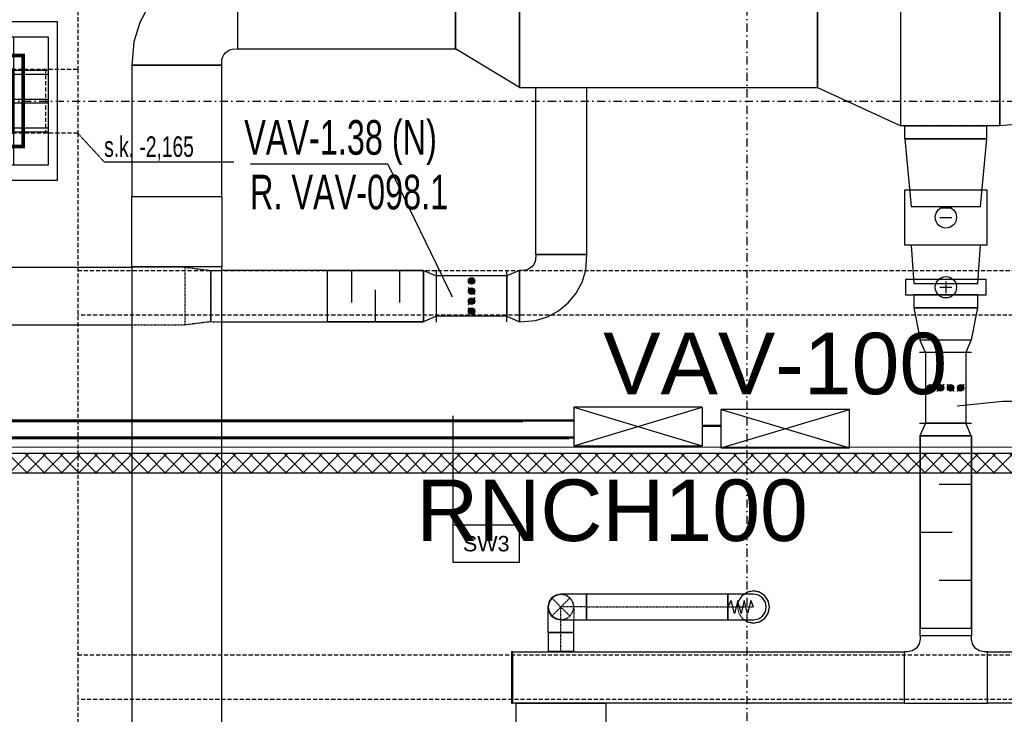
# Model space of a CAD drawing. Header units: centimetres. Extents: x -10729 to 144862, y -4437 to 43656.
# Tile 132 of 148: x 12293 to 13061, y 9321 to 9863. Entities that reach past the tile are written whole.
import ezdxf

# ---------------------------------------------------------------- set-up
doc = ezdxf.new("R2010")
doc.units = ezdxf.units.CM
doc.header["$LTSCALE"] = 0.1
for name, pattern in [('CADVENT_CENTERLINE', [9.9, 7.4, -1, 0.5, -1]), ('CADVENT_HIDDEN', [0.8, 0.25, -0.55]), ('Kondygnacja  -0_5$0$HIDDEN', [9.525, 6.35, -3.175]), ('Kondygnacja  -0_5$0$HIDDEN2', [4.7625, 3.175, -1.5875]), ('Osie rzutów$0$DASHDOT2', [12.7, 6.35, -3.175, 0, -3.175])]:
    doc.linetypes.add(name, pattern=pattern)
for name, color, linetype, lineweight in [('AU Sieć LON', 1, 'Continuous', 50), ('bgde_urządzenia', 3, 'Continuous', 30), ('Kondygnacja  -0_5$0$ARCH_WIDOK', 8, 'Continuous', 13)]:
    doc.layers.add(name, color=color, linetype=linetype, lineweight=lineweight)
for name, color, linetype in [('AU Szafki Klimakonwektorów', 183, 'Continuous'), ('bgde-nawiewCEN', 7, 'Continuous'), ('bgde-nawiewDETAILS', 1, 'Continuous'), ('bgde-nawiewEXP', 1, 'Continuous'), ('bgde-nawiewHIDDEN', 1, 'Continuous'), ('bgde_redukcja', 3, 'Continuous'), ('bgde_tlumik', 6, 'Continuous'), ('bgde_VAV', 4, 'Continuous'), ('Kondygnacja  -0_5$0$ARCH_GK', 8, 'Continuous'), ('Kondygnacja  -0_5$0$ARCH_INFO_OPISY_PRZEGRODY', 8, 'Continuous'), ('Kondygnacja  -0_5$0$ARCH_KONSTR_POWYŻEJ RZUTU', 8, 'Kondygnacja  -0_5$0$HIDDEN'), ('Kondygnacja  -0_5$0$ARCH_KONSTR_POWYŻEJ RZUTU_IST', 8, 'Kondygnacja  -0_5$0$HIDDEN2'), ('Kondygnacja  -0_5$0$ARCH_OKŁADZINA', 8, 'Continuous'), ('Kondygnacja  -0_5$0$ARCH_SŁUPY', 8, 'Continuous'), ('Kondygnacja -1$0$ARCH_GK', 8, 'Continuous'), ('Kondygnacja -1$0$ARCH_MUROWANE', 8, 'Continuous'), ('Osie rzutów$0$ARCH_INFO_OSIE_IST', 8, 'Osie rzutów$0$DASHDOT2'), ('Osie rzutów$0$ARCH_INFO_OSIE_OPISY_IST', 8, 'Continuous')]:
    doc.layers.add(name, color=color, linetype=linetype)
doc.layers.add('Kondygnacja  -0_5$0$ARCH_KONSTRUKCJA_NIEWIDOCZNA', color=8, linetype='Continuous', plot=False)
doc.styles.add('Arial', font='ARIAL.TTF')
doc.styles.add('Kondygnacja  -0_5$0$Arial', font='ARIAL.TTF')
doc.styles.add('Kondygnacja  -0_5$0$BIKTS', font='bikromsw.shx', dxfattribs={"width": 0.8})
pattern_1 = [(45, (-1133.3117, -3177.9858), (-0.6735192, 0.6735192), [])]

# ---------------------------------------------------------------- blocks, each defined once
blk = doc.blocks.new('Osie rzutów')
at = {"layer": 'Osie rzutów$0$ARCH_INFO_OSIE_IST', "ltscale": 10}
for p, q in [((12860, 12510), (12860, 4623.26)), ((4436.04, 9800), (15156.54, 9800))]:
    blk.add_line(p, q, dxfattribs=at)
blk = doc.blocks.new('Kondygnacja  -0_5$0$słup_kwadrat')
at = {"layer": 'Kondygnacja  -0_5$0$ARCH_SŁUPY', "lineweight": 40}
h = blk.add_hatch(dxfattribs=at)
h.set_pattern_fill('ANSI31', color=256, scale=0.3, style=0)
h.set_pattern_definition(pattern_1)
h.paths.add_polyline_path([(36, 34), (39, 34), (39, 84), (36, 84)])
h = blk.add_hatch(dxfattribs=at)
h.set_pattern_fill('ANSI31', color=256, scale=0.3, style=0)
h.set_pattern_definition(pattern_1)
h.paths.add_polyline_path([(89, 80), (89, 83), (39, 83), (39, 80)])
h = blk.add_hatch(dxfattribs=at)
h.set_pattern_fill('ANSI31', color=256, scale=0.3, style=0)
h.set_pattern_definition(pattern_1)
h.paths.add_polyline_path([(89, 34), (92, 34), (92, 84), (89, 84)])
h = blk.add_hatch(dxfattribs=at)
h.set_pattern_fill('ANSI31', color=256, scale=0.3, style=0)
h.set_pattern_definition(pattern_1)
h.paths.add_polyline_path([(89, 57.5), (89, 60.5), (39, 60.5), (39, 57.5)])
h = blk.add_hatch(dxfattribs=at)
h.set_pattern_fill('ANSI31', color=256, scale=0.3, style=0)
h.set_pattern_definition(pattern_1)
h.paths.add_polyline_path([(89, 35), (89, 38), (39, 38), (39, 35)])
at = {"layer": 'Kondygnacja  -0_5$0$ARCH_KONSTRUKCJA_NIEWIDOCZNA'}
blk.add_lwpolyline([(119, 109), (119, 9), (9, 9), (9, 109)], close=True, dxfattribs=at)
for points in [[(36, 109), (36, 84)], [(39, 109), (39, 84)], [(62.5, 109), (62.5, 83)], [(65.5, 109), (65.5, 83)], [(89, 109), (89, 84)], [(92, 109), (92, 84)], [(9, 83), (36, 83)], [(9, 80), (36, 80)], [(92, 83), (119, 83)], [(92, 80), (119, 80)], [(9, 60.5), (36, 60.5)], [(9, 57.5), (36, 57.5)], [(92, 60.5), (119, 60.5)], [(92, 57.5), (119, 57.5)], [(9, 38), (36, 38)], [(9, 35), (36, 35)], [(36, 34), (36, 9)], [(39, 34), (39, 9)], [(62.5, 35), (62.5, 9)], [(65.49, 35), (65.49, 9)], [(89, 34), (89, 9)], [(92, 38), (119, 38)], [(92, 35), (119, 35)], [(92, 34), (92, 9)]]:
    blk.add_lwpolyline(points, dxfattribs=at)
at = {"layer": 'Kondygnacja  -0_5$0$ARCH_OKŁADZINA'}
blk.add_lwpolyline([(2, 121), (126, 121), (126, -3), (2, -3)], close=True, dxfattribs=at)
at = {"layer": 'Kondygnacja  -0_5$0$ARCH_SŁUPY', "lineweight": 40}
for p, q in [((39, 60.5), (89, 60.5)), ((89, 57.5), (39, 57.5))]:
    blk.add_line(p, q, dxfattribs=at)
at = {"layer": 'Kondygnacja  -0_5$0$ARCH_SŁUPY', "lineweight": 50, "const_width": 3}
blk.add_lwpolyline([(28.5, 94.5), (99.5, 94.5), (99.5, 23.5), (28.5, 23.5)], close=True, dxfattribs=at)
at = {"layer": 'Kondygnacja  -0_5$0$ARCH_SŁUPY', "lineweight": 40}
for points in [[(36, 84), (39, 84), (39, 34), (36, 34)], [(89, 84), (92, 84), (92, 34), (89, 34)]]:
    blk.add_lwpolyline(points, close=True, dxfattribs=at)
for points in [[(89, 83), (39, 83)], [(39, 80), (89, 80)], [(89, 38), (39, 38)], [(39, 35), (89, 35)]]:
    blk.add_lwpolyline(points, dxfattribs=at)
blk = doc.blocks.new('Kondygnacja  -0_5$0$konstrukcja istniejąca -0.5')
at = {"layer": 'Kondygnacja  -0_5$0$ARCH_KONSTR_POWYŻEJ RZUTU_IST', "ltscale": 10}
for points in [[(12338, 10975), (12338, 9825)], [(12338, 9775), (12182, 9775), (12182, 9825), (12338, 9825), (12338, 9775)], [(12338, 9775), (12338, 8625)], [(12338, 9367.89), (13382, 9367.89), (13382, 9332.89), (12338, 9332.89)]]:
    blk.add_lwpolyline(points, dxfattribs=at)
at = {"layer": 'Kondygnacja  -0_5$0$ARCH_KONSTR_POWYŻEJ RZUTU_IST', "ltscale": 10, "elevation": 0}
for points in [[(12313, 9825), (12313, 9775)], [(12338, 9667.89), (13382, 9667.89), (13382, 9632.89), (12338, 9632.89)]]:
    blk.add_lwpolyline(points, dxfattribs=at)
at = {"layer": 'Kondygnacja  -0_5$0$ARCH_KONSTR_POWYŻEJ RZUTU_IST'}
blk.add_lwpolyline([(12338, 9775), (12358.69, 9752.53), (12459.84, 9752.53)], dxfattribs=at)
at = {"layer": 'Kondygnacja  -0_5$0$ARCH_KONSTR_POWYŻEJ RZUTU_IST', "style": 'Kondygnacja  -0_5$0$BIKTS', "width": 0.7}
blk.add_text('s.k. -2,165', height=16, dxfattribs=at).set_placement((12358.69, 9756.46))
blk = doc.blocks.new('315')
at = {"layer": 'bgde_VAV', "color": 3, "linetype": 'Continuous', "lineweight": -2}
for p, q in [((-3942.4, 66705.7), (-3942.4, 66660.7)), ((-3392.4, 66661.5), (-3392.4, 66706.5)), ((-3942.4, 66660.7), (-3942.4, 66345.7)), ((-3392.4, 66346.5), (-3392.4, 66661.5)), ((-3942.4, 66345.7), (-3942.4, 66300.7)), ((-3392.4, 66301.5), (-3392.4, 66346.5))]:
    blk.add_line(p, q, dxfattribs=at)
at = {"layer": 'bgde_VAV', "color": 3, "linetype": 'ByBlock', "lineweight": -2}
for p, q in [((-3942.4, 66661.5), (-3392.4, 66661.5)), ((-3942.4, 66346.5), (-3392.4, 66346.5))]:
    blk.add_line(p, q, dxfattribs=at)
at = {"layer": 'bgde_VAV', "color": 3, "linetype": 'Continuous', "lineweight": -3}
for p, q in [((-3695.2, 66650), (-3639.6, 66594.3)), ((-3667.4, 66622.1), (-3692.6, 66622.1)), ((-3667.4, 66622.1), (-3691.4, 66629.9)), ((-3667.4, 66622.1), (-3691.4, 66614.3)), ((-3667.4, 66622.1), (-3687.8, 66636.9)), ((-3667.4, 66622.1), (-3687.8, 66607.3)), ((-3667.4, 66622.1), (-3682.2, 66642.5)), ((-3667.4, 66622.1), (-3682.2, 66601.7)), ((-3667.4, 66622.1), (-3675.2, 66646.1)), ((-3667.4, 66622.1), (-3675.2, 66598.1)), ((-3667.4, 66622.1), (-3667.4, 66647.3)), ((-3667.4, 66622.1), (-3659.6, 66646.1)), ((-3667.4, 66622.1), (-3652.6, 66642.5)), ((-3667.4, 66622.1), (-3647, 66636.9)), ((-3667.4, 66622.1), (-3643.4, 66629.9)), ((-3667.4, 66622.1), (-3642.2, 66622.1)), ((-3667.4, 66622.1), (-3643.4, 66614.3)), ((-3667.4, 66622.1), (-3647, 66607.3)), ((-3667.4, 66622.1), (-3652.6, 66601.7)), ((-3667.4, 66622.1), (-3659.6, 66598.1)), ((-3667.4, 66622.1), (-3667.4, 66596.9)), ((-3639.6, 66571.2), (-3695.2, 66515.5)), ((-3667.4, 66543.4), (-3692.6, 66543.4)), ((-3667.4, 66543.4), (-3691.4, 66551.1)), ((-3667.4, 66543.4), (-3691.4, 66535.6)), ((-3667.4, 66543.4), (-3687.8, 66558.2)), ((-3667.4, 66543.4), (-3687.8, 66528.5)), ((-3667.4, 66543.4), (-3682.2, 66563.7)), ((-3667.4, 66543.4), (-3682.2, 66523)), ((-3667.4, 66543.4), (-3675.2, 66567.3)), ((-3667.4, 66543.4), (-3675.2, 66519.4)), ((-3667.4, 66543.4), (-3667.4, 66568.6)), ((-3667.4, 66543.4), (-3659.6, 66567.3)), ((-3667.4, 66543.4), (-3652.6, 66563.7)), ((-3667.4, 66543.4), (-3647, 66558.2)), ((-3667.4, 66543.4), (-3643.4, 66551.1)), ((-3667.4, 66543.4), (-3642.2, 66543.4)), ((-3667.4, 66543.4), (-3643.4, 66535.6)), ((-3667.4, 66543.4), (-3647, 66528.5)), ((-3667.4, 66543.4), (-3652.6, 66523)), ((-3667.4, 66543.4), (-3659.6, 66519.4)), ((-3667.4, 66543.4), (-3667.4, 66518.2)), ((-3695.2, 66492.5), (-3639.6, 66436.8)), ((-3667.4, 66464.6), (-3692.6, 66464.6)), ((-3667.4, 66464.6), (-3691.4, 66472.4)), ((-3667.4, 66464.6), (-3691.4, 66456.8)), ((-3667.4, 66464.6), (-3687.8, 66479.4)), ((-3667.4, 66464.6), (-3687.8, 66449.8)), ((-3667.4, 66464.6), (-3682.2, 66485)), ((-3667.4, 66464.6), (-3682.2, 66444.2)), ((-3667.4, 66464.6), (-3675.2, 66488.6)), ((-3667.4, 66464.6), (-3675.2, 66440.6)), ((-3667.4, 66464.6), (-3667.4, 66489.8)), ((-3667.4, 66464.6), (-3659.6, 66488.6)), ((-3667.4, 66464.6), (-3652.6, 66485)), ((-3667.4, 66464.6), (-3647, 66479.4)), ((-3667.4, 66464.6), (-3643.4, 66472.4)), ((-3667.4, 66464.6), (-3642.2, 66464.6)), ((-3667.4, 66464.6), (-3643.4, 66456.8)), ((-3667.4, 66464.6), (-3647, 66449.8)), ((-3667.4, 66464.6), (-3652.6, 66444.2)), ((-3667.4, 66464.6), (-3659.6, 66440.6)), ((-3667.4, 66464.6), (-3667.4, 66439.4)), ((-3667.4, 66385.9), (-3692.6, 66385.9)), ((-3667.4, 66385.9), (-3691.4, 66393.6)), ((-3667.4, 66385.9), (-3691.4, 66378.1)), ((-3667.4, 66385.9), (-3687.8, 66400.7)), ((-3667.4, 66385.9), (-3687.8, 66371)), ((-3667.4, 66385.9), (-3682.2, 66406.2)), ((-3667.4, 66385.9), (-3682.2, 66365.5)), ((-3667.4, 66385.9), (-3675.2, 66409.8)), ((-3667.4, 66385.9), (-3675.2, 66361.9)), ((-3667.4, 66385.9), (-3667.4, 66411.1)), ((-3667.4, 66385.9), (-3659.6, 66409.8)), ((-3667.4, 66385.9), (-3652.6, 66406.2)), ((-3667.4, 66385.9), (-3647, 66400.7)), ((-3667.4, 66385.9), (-3643.4, 66393.6)), ((-3667.4, 66385.9), (-3642.2, 66385.9)), ((-3667.4, 66385.9), (-3643.4, 66378.1)), ((-3667.4, 66385.9), (-3647, 66371)), ((-3667.4, 66385.9), (-3652.6, 66365.5)), ((-3667.4, 66385.9), (-3659.6, 66361.9)), ((-3667.4, 66385.9), (-3667.4, 66360.7))]:
    blk.add_line(p, q, dxfattribs=at)
for centre in [(-3667.4, 66622.1), (-3667.4, 66543.4), (-3667.4, 66464.6), (-3667.4, 66385.9)]:
    blk.add_ellipse(centre, major_axis=(0, 25.2), ratio=1, start_param=-1.570796, end_param=4.712389, dxfattribs=at)
blk = doc.blocks.new('t38')
at = {"layer": 'bgde_tlumik'}
for p, q in [((4322.3, 51696), (4322.3, 51446)), ((4697.3, 51696), (4697.3, 51446)), ((4509.8, 51296), (4509.8, 51546))]:
    blk.add_line(p, q, dxfattribs=at)
blk.add_lwpolyline([(4134.8, 51696), (4884.8, 51696), (4884.8, 51296), (4134.8, 51296)], close=True, dxfattribs=at)
blk = doc.blocks.new('t39')
at = {"layer": 'bgde_tlumik'}
for p, q in [((8759.9, 50404.7), (9159.9, 50404.7)), ((8907.4, 50029.7), (9157.4, 50029.7)), ((8759.9, 49654.7), (9009.9, 49654.7)), ((8907.4, 49279.7), (9157.4, 49279.7))]:
    blk.add_line(p, q, dxfattribs=at)
blk.add_lwpolyline([(8759.9, 48904.7), (9159.9, 48904.7), (9159.9, 50404.7), (8759.9, 50404.7)], close=True, dxfattribs=at)

msp = doc.modelspace()

# ---------------------------------------------------------------- hatches: boundary and pattern name
at = {"layer": 'Kondygnacja -1$0$ARCH_MUROWANE', "linetype": 'Continuous', "lineweight": -3}
h = msp.add_hatch(dxfattribs=at)
h.set_pattern_fill('ANSI37', color=256, scale=3, style=0)
h.paths.add_polyline_path([(12270, 9510), (13342.695, 9510), (13342.695, 9525), (12270, 9525)])
h.paths.add_polyline_path([(12270, 9525), (12255, 9525), (12255, 8635.5), (12270, 8635.5)])

# ---------------------------------------------------------------- linework, layer by layer
at = {"layer": 'AU Sieć LON', "color": 1}
for p, q in [((12209.151, 9550.852), (12725.653, 9550.852)), ((12210.39, 9550.333), (12685.395, 9550.333)), ((12825.653, 9546.676), (12840.089, 9546.676)), ((12238.525, 9537.446), (12725.653, 9537.446)), ((12239.765, 9536.927), (12721.288, 9536.927))]:
    msp.add_line(p, q, dxfattribs=at)
at = {"layer": 'AU Szafki Klimakonwektorów'}
for p, q in [((12825.176, 9561.033), (12725.176, 9561.033)), ((12725.176, 9561.033), (12725.176, 9531.033)), ((12725.176, 9561.033), (12825.176, 9531.033)), ((12725.176, 9531.033), (12825.176, 9561.033)), ((12825.176, 9561.033), (12825.176, 9531.033)), ((12940.089, 9559.383), (12840.089, 9559.383)), ((12840.089, 9529.383), (12940.089, 9559.383)), ((12840.089, 9559.383), (12940.089, 9529.383)), ((12940.089, 9559.383), (12840.089, 9559.383)), ((12840.089, 9529.383), (12940.089, 9559.383)), ((12840.089, 9559.383), (12940.089, 9529.383)), ((12840.089, 9529.383), (12840.089, 9559.383)), ((12940.089, 9529.383), (12940.089, 9559.383)), ((12725.176, 9531.033), (12825.176, 9531.033)), ((12840.089, 9529.383), (12940.089, 9529.383)), ((12840.089, 9529.383), (12940.089, 9529.383))]:
    msp.add_line(p, q, dxfattribs=at)
at = {"layer": 'bgde-nawiewCEN', "linetype": 'CADVENT_CENTERLINE', "ltscale": 0.06}
for p, q in [((12734.991, 9405.201), (12714.991, 9405.201)), ((12714.991, 9385.201), (12714.991, 9405.201)), ((12734.991, 9405.201), (12845.223, 9405.201)), ((12845.223, 9405.201), (12847.092, 9405.201)), ((12847.092, 9405.201), (12852.203, 9405.201)), ((12852.203, 9405.201), (12854.983, 9405.201)), ((12854.983, 9405.201), (12857.335, 9405.201)), ((12857.335, 9405.201), (12859.297, 9405.201)), ((12859.297, 9405.201), (12860.903, 9405.201)), ((12860.903, 9405.201), (12862.189, 9405.201)), ((12862.189, 9405.201), (12863.19, 9405.201)), ((12863.19, 9405.201), (12863.943, 9405.201)), ((12863.943, 9405.201), (12864.482, 9405.201)), ((12864.482, 9405.201), (12864.843, 9405.201)), ((12864.843, 9405.201), (12865.063, 9405.201)), ((12865.063, 9405.201), (12865.175, 9405.201)), ((12865.175, 9405.201), (12865.223, 9405.201)), ((12714.991, 9370.614), (12714.991, 9385.201)), ((12714.991, 9370.214), (12714.991, 9370.614))]:
    msp.add_line(p, q, dxfattribs=at)
at = {"layer": 'bgde-nawiewDETAILS', "linetype": 'CADVENT_HIDDEN'}
for p, q in [((12707.92, 9398.13), (12722.062, 9412.272)), ((12707.92, 9412.272), (12722.062, 9398.13))]:
    msp.add_line(p, q, dxfattribs=at)
at = {"layer": 'bgde-nawiewEXP', "linetype": 'Continuous'}
for points in [[(13057.462, 9910.629), (13061.913, 9910.821), (13063.789, 9911.39), (13065.518, 9912.315), (13068.801, 9915.326), (13068.785, 9915.342), (13144.576, 10001.456), (13271.855, 9874.177), (13160.709, 9823.418), (13068.801, 9915.326), (13160.725, 9823.402), (13137.742, 9804.224), (13113.538, 9791.286), (13087.274, 9783.319), (13057.463, 9780.629), (13057.462, 9845.629)], [(12380.359, 9828.13), (12450.359, 9828.13), (12450.551, 9832.581), (12451.12, 9834.457), (12452.044, 9836.186), (12453.288, 9837.702), (12454.804, 9838.945), (12456.532, 9839.87), (12458.408, 9840.439), (12462.859, 9840.631), (12462.859, 9910.631), (12444.752, 9909.094), (12429.745, 9904.541), (12415.914, 9897.148), (12403.791, 9887.199), (12393.842, 9875.076), (12386.449, 9861.245), (12381.896, 9846.238)], [(12980.044, 9780.629), (12980.044, 9910.629), (13057.462, 9910.629), (13057.462, 9780.629)], [(12380.359, 9725.637), (12450.359, 9725.637), (12450.359, 9828.13), (12380.359, 9828.13)], [(12983.293, 9770.629), (12988.293, 9717.675), (13042.293, 9717.675), (13047.293, 9770.629)], [(12380.359, 8426.907), (12450.359, 8426.907), (12450.359, 9670.637), (12380.359, 9670.637), (12380.359, 9725.637), (12450.359, 9725.637), (12450.359, 9670.637), (12380.359, 9670.637)], [(12988.293, 9687.675), (12990.293, 9657.675), (13040.293, 9657.675), (13042.293, 9687.675)], [(12607.788, 9667.809), (12617.788, 9663.559), (12617.788, 9632.059), (12607.788, 9627.809)], [(12682.787, 9667.809), (12672.787, 9663.559), (12672.787, 9632.059), (12682.787, 9627.809)], [(12990.293, 9638.674), (13040.293, 9638.674), (13040.293, 9648.674), (12990.293, 9648.674)], [(13035.043, 9613.674), (13030.793, 9603.674), (12999.293, 9603.674), (12995.043, 9613.674)], [(13035.043, 9538.674), (13030.793, 9548.674), (12999.293, 9548.674), (12995.043, 9538.674)], [(12734.991, 9395.201), (12845.223, 9395.201), (12845.223, 9415.201), (12734.991, 9415.201), (12734.991, 9395.962)], [(12845.223, 9395.201), (12865.223, 9395.201), (12869.049, 9395.962), (12872.294, 9398.13), (12874.461, 9401.374), (12875.223, 9405.201), (12874.461, 9409.028), (12872.294, 9412.272), (12869.049, 9414.44), (12865.223, 9415.201), (12845.223, 9415.201), (12845.223, 9395.962)], [(12677.51, 9330.214), (12677.51, 9370.214), (12982.793, 9370.214), (12982.793, 9330.214), (13047.793, 9330.214), (13047.793, 9370.214), (13045.293, 9370.214), (13041.466, 9370.975), (13038.222, 9373.143), (13036.054, 9376.387), (13035.293, 9380.214), (13035.293, 9382.714), (12995.293, 9382.714), (12995.293, 9380.214), (12994.532, 9376.387), (12992.364, 9373.143), (12989.12, 9370.975), (12985.293, 9370.214), (12982.793, 9370.214), (12982.793, 9330.214)], [(12676.51, 9330.214), (12677.51, 9330.214), (12677.51, 9370.214), (12676.51, 9370.214)], [(13047.793, 9330.214), (13047.793, 9370.214), (13351.719, 9370.214), (13351.719, 9330.214), (13352.719, 9330.214), (13352.719, 9370.214), (13351.719, 9370.214), (13351.719, 9330.214)]]:
    msp.add_lwpolyline(points, close=True, dxfattribs=at)
for points in [[(12462.859, 9840.63), (12632.787, 9840.63), (12632.787, 9840.63), (12632.787, 9910.63), (12682.787, 9910.63), (12682.787, 9810.63), (12632.787, 9840.63)], [(12462.859, 9840.63), (12462.859, 9910.63), (12632.787, 9910.63), (12632.787, 9840.63)], [(12682.787, 9810.63), (12682.787, 9910.63), (12915.044, 9910.63), (12915.044, 9910.629), (12915.044, 9910.629), (12915.044, 9810.629), (12980.044, 9780.629), (12980.044, 9910.629), (12915.044, 9910.629)], [(12682.787, 9810.63), (12915.044, 9810.63), (12915.044, 9910.629)], [(12695.287, 9680.309), (12735.287, 9680.309), (12735.287, 9810.63)], [(12695.287, 9680.309), (12695.287, 9810.63), (12714.981, 9810.63)], [(12983.293, 9770.629), (13047.293, 9770.629), (13047.293, 9780.629)], [(12983.293, 9770.629), (12983.293, 9780.629)], [(12682.787, 9627.809), (12682.787, 9627.809), (12695.042, 9628.77), (12704.422, 9631.615), (12713.066, 9636.236), (12720.643, 9642.454), (12726.861, 9650.031), (12731.481, 9658.675), (12734.327, 9668.055), (12735.288, 9680.309), (12695.288, 9680.309), (12695.095, 9675.858), (12694.526, 9673.982), (12693.602, 9672.253), (12692.359, 9670.738), (12690.843, 9669.494), (12689.114, 9668.57), (12687.238, 9668.001), (12682.787, 9667.809), (12682.787, 9627.809), (12682.787, 9667.809)], [(10941.771, 9625.309), (10941.771, 9670.309), (12380.359, 9670.309)], [(12607.788, 9667.809), (12450.359, 9667.809)], [(12995.293, 9613.085), (12995.293, 9613.674), (13035.293, 9613.674), (13040.293, 9638.674), (12990.293, 9638.674), (12995.293, 9613.674), (13035.293, 9613.674)], [(12180.301, 9625.309), (12380.359, 9625.309)], [(12450.359, 9627.809), (12607.788, 9627.809)], [(13035.293, 9538.674), (13035.293, 9382.714), (12995.293, 9382.714), (12995.293, 9539.262)], [(12858.122, 9395.201), (12860.439, 9393.653), (12865.223, 9392.701), (12870.006, 9393.653), (12874.061, 9396.362), (12876.771, 9400.418), (12877.723, 9405.201), (12876.771, 9409.985), (12874.061, 9414.04), (12870.006, 9416.75), (12865.223, 9417.701), (12860.439, 9416.75), (12858.122, 9415.201)], [(12704.991, 9385.201), (12704.991, 9405.201), (12705.753, 9401.374), (12707.92, 9398.13), (12711.164, 9395.962), (12714.991, 9395.201), (12734.991, 9395.201), (12734.991, 9415.201), (12714.991, 9415.201), (12711.164, 9414.44), (12707.92, 9412.272), (12705.753, 9409.028), (12704.991, 9405.201), (12705.753, 9409.028), (12707.92, 9412.272), (12711.164, 9414.44), (12714.991, 9415.201), (12711.164, 9414.44), (12707.92, 9412.272), (12705.753, 9409.028), (12704.991, 9405.201), (12705.753, 9401.374), (12707.92, 9398.13), (12711.164, 9395.962), (12714.991, 9395.201), (12711.164, 9395.962), (12707.92, 9398.13), (12705.753, 9401.374), (12704.991, 9405.201)], [(12704.991, 9385.201), (12724.991, 9385.201), (12724.991, 9395.201)], [(12704.991, 9370.214), (12704.991, 9370.614), (12724.991, 9370.614), (12724.991, 9385.201), (12704.991, 9385.201), (12704.991, 9370.614), (12724.991, 9370.614), (12724.991, 9370.214)], [(12679.991, 9310.203), (12679.991, 9330.214), (12749.991, 9330.214), (12749.991, 9190.203)]]:
    msp.add_lwpolyline(points, dxfattribs=at)
at = {"layer": 'bgde-nawiewEXP'}
msp.add_lwpolyline([(12865.223, 9405.201), (12863.093, 9410.201), (12860.557, 9400.201), (12858.035, 9410.201), (12855.506, 9400.201), (12852.953, 9410.201), (12850.417, 9400.201), (12847.871, 9410.201), (12845.223, 9405.201)], dxfattribs=at)
at = {"layer": 'bgde-nawiewHIDDEN', "linetype": 'CADVENT_HIDDEN'}
for points in [[(12983.293, 9780.629), (13047.293, 9780.629)], [(12380.359, 9625.309), (12421.791, 9625.309), (12421.791, 9670.309), (12441.791, 9667.809), (12441.791, 9627.809), (12421.791, 9625.309), (12421.791, 9670.309), (12380.359, 9670.309)], [(12441.791, 9627.809), (12441.791, 9667.809), (12450.359, 9667.809)], [(12441.791, 9627.809), (12450.359, 9627.809)], [(12714.991, 9395.201), (12718.818, 9395.962), (12722.062, 9398.13), (12724.23, 9401.374), (12724.991, 9405.201), (12724.23, 9409.028), (12722.062, 9412.272), (12718.818, 9414.44), (12714.991, 9415.201), (12718.818, 9414.44), (12722.062, 9412.272), (12724.23, 9409.028), (12724.991, 9405.201), (12724.991, 9395.201)], [(12852.723, 9405.201), (12853.674, 9409.985), (12856.384, 9414.04), (12858.122, 9415.201)], [(12714.991, 9395.201), (12718.818, 9395.962), (12722.062, 9398.13), (12724.23, 9401.374), (12724.991, 9405.201)], [(12852.723, 9405.201), (12853.674, 9400.418), (12856.384, 9396.362), (12858.122, 9395.201)], [(12704.991, 9370.214), (12724.991, 9370.214)], [(12679.991, 9330.214), (12749.991, 9330.214), (12749.991, 9330.214), (12749.991, 9330.214), (12749.991, 9330.214)]]:
    msp.add_lwpolyline(points, dxfattribs=at)
for points in [[(12852.723, 9405.201), (12853.674, 9400.418), (12856.384, 9396.362), (12860.439, 9393.653), (12865.223, 9392.701), (12870.006, 9393.653), (12874.061, 9396.362), (12876.771, 9400.418), (12877.723, 9405.201), (12876.771, 9409.985), (12874.061, 9414.04), (12870.006, 9416.75), (12865.223, 9417.701), (12860.439, 9416.75), (12856.384, 9414.04), (12853.674, 9409.985)], [(12679.991, 9330.214), (12679.991, 9330.214)]]:
    msp.add_lwpolyline(points, close=True, dxfattribs=at)
at = {"layer": 'bgde_urządzenia'}
for p, q in [((13010.661, 9716.668, 18), (13019.926, 9716.668, 18)), ((13010.661, 9709.175), (13019.926, 9709.175)), ((13015.293, 9659.3, 8), (13015.293, 9650.035, 8)), ((13015.293, 9659.3, 8), (13015.293, 9650.035, 8)), ((13010.661, 9654.668, 8), (13019.926, 9654.668, 8)), ((13010.661, 9654.668, 8), (13019.926, 9654.668, 8))]:
    msp.add_line(p, q, dxfattribs=at)
msp.add_lwpolyline([(12983.293, 9730.675), (13047.293, 9730.675), (13047.293, 9687.675), (12983.293, 9687.675)], close=True, dxfattribs=at)
at = {"layer": 'bgde_urządzenia', "elevation": 8}
msp.add_lwpolyline([(13046.793, 9660.668), (12983.793, 9660.668), (12983.793, 9648.668), (13046.793, 9648.668)], close=True, dxfattribs=at)
at = {"layer": 'bgde_urządzenia'}
for centre in [(13015.293, 9709.175, -16), (13015.293, 9654.668, -8)]:
    msp.add_circle(centre, 8.321, dxfattribs=at)
at = {"layer": 'bgde_VAV'}
for p, q in [((12580.009, 9750.693, 2.142), (12472.691, 9750.693, 2.142)), ((12580.009, 9750.693, 2.142), (12630.064, 9647.2)), ((13059.821, 9565.643, 2.142), (13024.148, 9561.962)), ((13167.139, 9565.643, 2.142), (13059.821, 9565.643, 2.142))]:
    msp.add_line(p, q, dxfattribs=at)
at = {"layer": 'Kondygnacja  -0_5$0$ARCH_GK', "linetype": 'Continuous', "lineweight": -3}
for p, q in [((13342.695, 9525), (12493.5, 9525)), ((12508.5, 9510), (13342.695, 9510))]:
    msp.add_line(p, q, dxfattribs=at)
at = {"layer": 'Kondygnacja  -0_5$0$ARCH_INFO_OPISY_PRZEGRODY'}
msp.add_lwpolyline([(12630.733, 9554.308), (12630.733, 9468.927)], dxfattribs=at)
msp.add_lwpolyline([(12630.733, 9440.127), (12682.733, 9440.127), (12682.733, 9468.927), (12630.733, 9468.927), (12630.733, 9440.127)], close=True, dxfattribs=at)
at = {"layer": 'Kondygnacja  -0_5$0$ARCH_WIDOK'}
msp.add_lwpolyline([(12250, 9510), (12250, 9510), (12250, 9530), (13342.695, 9530)], dxfattribs=at)
at = {"layer": 'Kondygnacja -1$0$ARCH_GK', "linetype": 'Continuous', "lineweight": -3}
msp.add_lwpolyline([(12270, 9510), (13342.695, 9510), (13342.695, 9525), (12270, 9525)], close=True, dxfattribs=at)

# ---------------------------------------------------------------- block references
at = {"layer": 'bgde_redukcja', "yscale": 0.09999999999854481, "zscale": 0.1}
for p, xscale, rotation in [((12278.548, 16298.207), 0.1000000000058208, 180), ((6364.645, 9209.434), 0.09999999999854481, 270)]:
    msp.add_blockref('315', p, dxfattribs=dict(at, xscale=xscale, rotation=rotation))
at = {"layer": 'bgde_tlumik', "xscale": 0.1000000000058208, "yscale": 0.09999999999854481, "zscale": 0.1}
for name in ['t38', 't39']:
    msp.add_blockref(name, (12119.304, 4498.207), dxfattribs=at)
at = {"layer": 'Kondygnacja  -0_5$0$ARCH_KONSTR_POWYŻEJ RZUTU'}
msp.add_blockref('Kondygnacja  -0_5$0$konstrukcja istniejąca -0.5', (0, 0), dxfattribs=at)
at = {"layer": 'Kondygnacja  -0_5$0$ARCH_SŁUPY'}
msp.add_blockref('Kondygnacja  -0_5$0$słup_kwadrat', (12196, 9741), dxfattribs=at)
at = {"layer": 'Osie rzutów$0$ARCH_INFO_OSIE_OPISY_IST'}
msp.add_blockref('Osie rzutów', (0, 0), dxfattribs=at)

# ---------------------------------------------------------------- texts
at = {"layer": 'AU Szafki Klimakonwektorów', "char_height": 48, "width": 1074.22285, "attachment_point": 1, "style": 'Arial'}
for s, insert in [('VAV-100', (12747.997, 9619.202)), ('RNCH100', (12602.09, 9504.684))]:
    msp.add_mtext(s, dxfattribs=dict(at, insert=insert))
at = {"layer": 'bgde_VAV', "width": 0.7}
for s, p in [('VAV-1.38 (N)', (12467.926, 9758.129, 291.213)), ('R. VAV-098.1', (12472.478, 9715.465, 291.213))]:
    msp.add_text(s, height=27, dxfattribs=at).set_placement(p)
at = {"layer": 'Kondygnacja  -0_5$0$ARCH_INFO_OPISY_PRZEGRODY', "insert": (12656.733, 9454.527), "char_height": 12, "width": 52, "attachment_point": 5, "style": 'Kondygnacja  -0_5$0$Arial'}
msp.add_mtext('SW3', dxfattribs=at)

doc.saveas('drawing.dxf')
